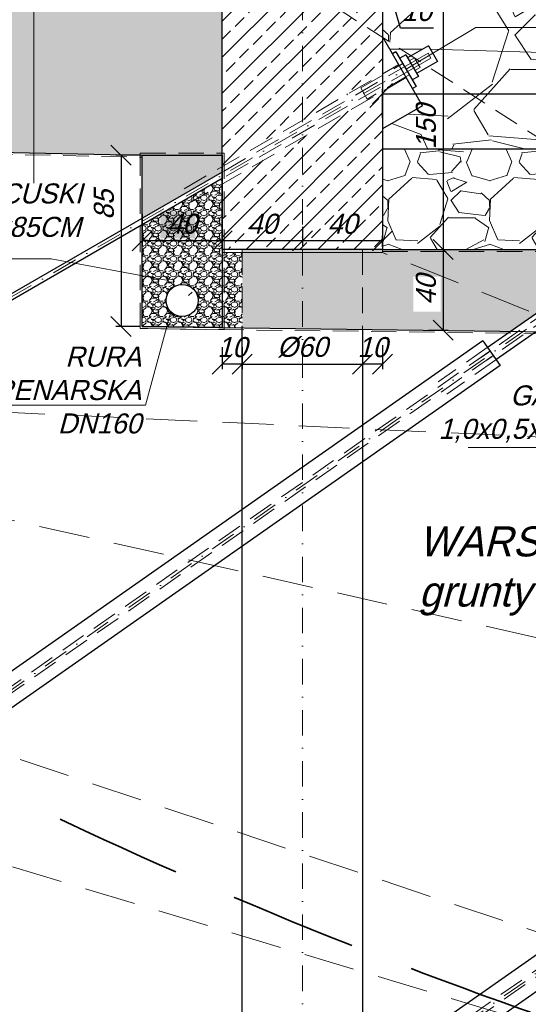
# Model space of a CAD drawing. Header units: millimetres. Extents: x -8866 to 77461, y -114325 to -28406.
# Tile 29 of 37: x 34869 to 35122, y -60364 to -59873. Entities that reach past the tile are written whole.
import ezdxf

# ---------------------------------------------------------------- set-up
doc = ezdxf.new("R2010")
doc.units = ezdxf.units.MM
doc.linetypes.add('DASHDOT', pattern=[25.4, 12.7, -6.35, 0, -6.35])
doc.linetypes.add('DASHED', pattern=[19.05, 12.7, -6.35])
for name, color, linetype, lineweight in [('2', 5, 'Continuous', 35), ('3', 6, 'DASHED', 13), ('5', 3, 'Continuous', 13), ('6', 2, 'Continuous', 25), ('7', 4, 'DASHDOT', 13), ('8', 1, 'Continuous', 13)]:
    doc.layers.add(name, color=color, linetype=linetype, lineweight=lineweight)
doc.styles.get("Standard").update_dxf_attribs({"font": 'IC-isocp.shx', "oblique": 15})
doc.dimstyles.new('ISO-25', dxfattribs={"dimscale": 2, "dimtxt": 2.5, "dimasz": 2.5, "dimexe": 1.25, "dimexo": 0.625, "dimtad": 1, "dimtxsty": 'Standard', "dimblk": 'OBLIQUE', "dimcen": 2.5, "dimadec": 0, "dimazin": 0, "dimtfac": 1, "dimtmove": 0, "dimatfit": 3, "dimldrblk": 'OBLIQUE', "dimfxl": 1, "dimarcsym": 0})
pattern_1 = [(228.0128, (5.4864, 7.62), (-60.959986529, -68.580010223), [1.0251643, -101.4914506]), (184.9697, (4.8006, 6.858), (91.4400080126, 7.6199337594), [1.7592142, -174.1621485]), (132.5104, (3.048, 6.7056), (76.1999292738, -83.820066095), [1.2404446, -122.8041638]), (267.2737, (0.0762, 4.8006), (7.619969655, 152.4000022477), [1.6020136, -158.599312]), (292.8337, (0, 3.2004), (-38.1000754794, 91.4399726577), [1.5709011, -155.5194223]), (357.2737, (0.6096, 1.7526), (-152.4000022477, 7.619969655), [1.6020136, -158.599312]), (37.6942, (2.2098, 1.6764), (-99.0600559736, -76.1999268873), [2.118581, -209.7393494]), (72.2553, (3.8862, 2.9718), (53.3400820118, 167.639971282), [2.0001586, -198.015766]), (121.4296, (4.4958, 4.8768), (-60.9600627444, 99.059962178), [1.607439, -159.1366363]), (175.2364, (3.6576, 6.2484), (83.820007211, -7.619935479), [1.8351398, -89.9218141]), (222.3974, (1.8288, 6.4008), (-91.4400560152, -83.81993966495), [2.3732338, -234.9503175]), (138.8141, (7.62, 4.7244), (-53.340022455, 45.719979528), [0.8100136, -80.1916913]), (171.4692, (7.0104, 5.2578), (99.0599869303, -15.2400602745), [1.5410459, -152.5639138]), (225, (5.4864, 5.4864), (-1e-15, -7.62000236), [1.077628, -9.698675]), (203.1986, (4.953, 6.4008), (38.099997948, 15.240010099), [0.580324, -57.4518663]), (291.8014, (4.4196, 6.1722), (-7.619999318, 22.86000208), [0.8206969, -40.2142604]), (30.9638, (4.7244, 5.4102), (22.85998493, 15.240018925), [1.332959, -43.0988953]), (161.5651, (5.8674, 6.096), (15.24000331, -7.61998783), [0.9638614, -23.1326969]), (16.3895, (0, 6.1722), (76.200016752, 22.8599444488), [1.350264, -133.6764789]), (70.3462, (1.2954, 6.5532), (-30.479963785, -83.8200162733), [1.1327968, -112.146649]), (293.1986, (5.8674, 7.62), (-15.240010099, 38.099997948), [1.1606403, -56.87155]), (343.6105, (6.3246, 6.5532), (-76.200016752, 22.8599444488), [1.350264, -133.6764789]), (339.444, (0, 1.4478), (-38.100014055, 15.239969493), [1.3021056, -63.8032049]), (294.7751, (1.2192, 0.9906), (-38.099940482, 83.8200260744), [1.0910164, -108.0107797]), (66.8014, (5.9436, 0), (15.240010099, 38.099997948), [1.1606403, -56.87155]), (17.354, (6.4008, 1.0668), (-99.0600153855, -30.4799581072), [1.2773482, -126.4571309]), (69.444, (2.2098, 0), (-15.239969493, -38.100014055), [0.6510528, -64.4542577]), (101.3099, (5.4864, 0), (-7.619981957, 30.480005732), [0.3885438, -38.465981]), (165.9638, (5.4102, 0.381), (22.86000416, -7.619985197), [1.5709011, -29.847159]), (186.009, (3.8862, 0.762), (76.199998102, 7.6199947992), [1.455801, -144.1240933]), (303.6901, (4.7244, 4.7244), (-7.62001017, 15.23999663), [1.0989716, -26.375327]), (353.1572, (5.334, 3.81), (129.539995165, -15.2400609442), [1.9186703, -189.9480301]), (60.9454, (7.239, 3.5814), (-30.480000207, -53.3400029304), [0.7845247, -77.6681759]), (90, (7.62, 4.267), (-7.62, 7.62), [0.4572, -7.1628]), (120.2564, (3.7338, 0.9906), (30.4799610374, -53.3400187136), [1.0586009, -104.8018224]), (48.0128, (3.2004, 1.905), (60.959986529, 68.580010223), [2.0503286, -100.4662862]), (0, (4.572, 3.429), (7.62, 7.62), [1.9812, -5.6388]), (325.3048, (6.5532, 3.429), (-76.1999562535, 53.340065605), [1.2048287, -119.2779479]), (254.0546, (7.5438, 2.7432), (-7.619999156, -30.480000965), [1.1094872, -54.364951]), (207.646, (7.239, 1.6764), (-144.7799680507, -76.2000587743), [1.8064353, -178.8373919]), (175.4261, (5.6388, 0.8382), (-99.0600042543, 7.6199603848), [1.9110884, -189.1975439])]

# ---------------------------------------------------------------- blocks, each defined once
blk = doc.blocks.new('_Oblique')
at = {"color": 0, "linetype": 'ByBlock', "lineweight": -2}
blk.add_line((-0.5, -0.5), (0.5, 0.5), dxfattribs=at)
blk = doc.blocks.new('*D2688')
at = {"layer": '5', "color": 0, "lineweight": -2}
for p, q in [((35049.64, -59863.21), (35059.64, -59863.21)), ((35049.64, -59864.46), (35049.64, -59865.71)), ((35058.54, -59876.97), (35054.64, -59863.21)), ((35059.64, -59860.63), (35059.64, -59865.71)), ((35075.17, -59876.97), (35058.54, -59876.97))]:
    blk.add_line(p, q, dxfattribs=at)
at = {"layer": 'Defpoints', "color": 0}
for p in [(35059.64, -59859.38), (35049.64, -59863.21), (35059.64, -59863.21)]:
    blk.add_point(p, dxfattribs=at)
at = {"layer": '5', "color": 0, "lineweight": -2, "xscale": 10, "yscale": 10, "zscale": 10, "rotation": 180}
blk.add_blockref('_Oblique', (35049.64, -59863.21), dxfattribs=at)
at = {"layer": '5', "color": 0, "lineweight": -2, "xscale": 10, "yscale": 10, "zscale": 10}
blk.add_blockref('_Oblique', (35059.64, -59863.21), dxfattribs=at)
at = {"layer": '5', "color": 0, "insert": (35066.85, -59868.46), "char_height": 10, "attachment_point": 5}
blk.add_mtext('10', dxfattribs=at)
blk = doc.blocks.new('*D2689')
at = {"layer": '5', "color": 0, "lineweight": -2}
for p, q in [((35068.59, -59837.38), (35082.35, -59837.38)), ((35079.85, -59837.38), (35079.85, -59987.38)), ((35065.99, -59987.38), (35082.35, -59987.38))]:
    blk.add_line(p, q, dxfattribs=at)
at = {"layer": 'Defpoints', "color": 0}
for p in [(35067.34, -59837.38), (35064.74, -59987.38), (35079.85, -59987.38)]:
    blk.add_point(p, dxfattribs=at)
at = {"layer": '5', "color": 0, "lineweight": -2, "xscale": 10, "yscale": 10, "zscale": 10}
for p, rotation in [((35079.85, -59837.38), 90), ((35079.85, -59987.38), 270)]:
    blk.add_blockref('_Oblique', p, dxfattribs=dict(at, rotation=rotation))
at = {"layer": '5', "color": 0, "insert": (35071.35, -59926.21), "char_height": 10, "attachment_point": 5, "rotation": 90}
blk.add_mtext('150', dxfattribs=at)
blk = doc.blocks.new('*D2690')
at = {"layer": '5', "color": 0, "lineweight": -2}
for p, q in [((35009.64, -59976.08), (35009.64, -59985.62)), ((35049.64, -59986.13), (35049.64, -59980.62)), ((35049.64, -59983.12), (35009.64, -59983.12))]:
    blk.add_line(p, q, dxfattribs=at)
at = {"layer": 'Defpoints', "color": 0}
for p in [(35009.64, -59974.83), (35009.64, -59983.12), (35049.64, -59987.38)]:
    blk.add_point(p, dxfattribs=at)
at = {"layer": '5', "color": 0, "lineweight": -2, "xscale": 10, "yscale": 10, "zscale": 10, "rotation": 180}
blk.add_blockref('_Oblique', (35009.64, -59983.12), dxfattribs=at)
at = {"layer": '5', "color": 0, "lineweight": -2, "xscale": 10, "yscale": 10, "zscale": 10}
blk.add_blockref('_Oblique', (35049.64, -59983.12), dxfattribs=at)
at = {"layer": '5', "color": 0, "insert": (35029.64, -59974.62), "char_height": 10, "attachment_point": 5}
blk.add_mtext('40', dxfattribs=at)
blk = doc.blocks.new('*D2691')
at = {"layer": '5', "color": 0, "lineweight": -2}
for p, q in [((35009.64, -59976.08), (35009.64, -59985.62)), ((34969.64, -59986.13), (34969.64, -59980.62)), ((35009.64, -59983.12), (34969.64, -59983.12))]:
    blk.add_line(p, q, dxfattribs=at)
at = {"layer": 'Defpoints', "color": 0}
for p in [(35009.64, -59974.83), (34969.64, -59983.12), (34969.64, -59987.38)]:
    blk.add_point(p, dxfattribs=at)
at = {"layer": '5', "color": 0, "lineweight": -2, "xscale": 10, "yscale": 10, "zscale": 10, "rotation": 180}
blk.add_blockref('_Oblique', (34969.64, -59983.12), dxfattribs=at)
at = {"layer": '5', "color": 0, "lineweight": -2, "xscale": 10, "yscale": 10, "zscale": 10}
blk.add_blockref('_Oblique', (35009.64, -59983.12), dxfattribs=at)
at = {"layer": '5', "color": 0, "insert": (34989.64, -59974.62), "char_height": 10, "attachment_point": 5}
blk.add_mtext('40', dxfattribs=at)
blk = doc.blocks.new('*D2692')
at = {"layer": '5', "color": 0, "lineweight": -2}
for p, q in [((35039.64, -60035.73), (35039.64, -60047.16)), ((35049.64, -60035.09), (35049.64, -60047.16)), ((35049.64, -60044.66), (35039.64, -60044.66))]:
    blk.add_line(p, q, dxfattribs=at)
at = {"layer": 'Defpoints', "color": 0}
for p in [(35039.64, -60034.48), (35049.64, -60033.84), (35039.64, -60044.66)]:
    blk.add_point(p, dxfattribs=at)
at = {"layer": '5', "color": 0, "lineweight": -2, "xscale": 10, "yscale": 10, "zscale": 10, "rotation": 180}
blk.add_blockref('_Oblique', (35039.64, -60044.66), dxfattribs=at)
at = {"layer": '5', "color": 0, "lineweight": -2, "xscale": 10, "yscale": 10, "zscale": 10}
blk.add_blockref('_Oblique', (35049.64, -60044.66), dxfattribs=at)
at = {"layer": '5', "color": 0, "insert": (35044.64, -60036.16), "char_height": 10, "attachment_point": 5}
blk.add_mtext('10', dxfattribs=at)
blk = doc.blocks.new('*D2693')
at = {"layer": '5', "color": 0, "lineweight": -2}
for p, q in [((34979.64, -60036.17), (34979.64, -60047.16)), ((35039.64, -60035.73), (35039.64, -60047.16)), ((34979.64, -60044.66), (35039.64, -60044.66))]:
    blk.add_line(p, q, dxfattribs=at)
at = {"layer": 'Defpoints', "color": 0}
for p in [(34979.64, -60034.92), (35039.64, -60034.48), (35039.64, -60044.66)]:
    blk.add_point(p, dxfattribs=at)
at = {"layer": '5', "color": 0, "lineweight": -2, "xscale": 10, "yscale": 10, "zscale": 10, "rotation": 180}
blk.add_blockref('_Oblique', (34979.64, -60044.66), dxfattribs=at)
at = {"layer": '5', "color": 0, "lineweight": -2, "xscale": 10, "yscale": 10, "zscale": 10}
blk.add_blockref('_Oblique', (35039.64, -60044.66), dxfattribs=at)
at = {"layer": '5', "color": 0, "insert": (35009.64, -60036.16), "char_height": 10, "attachment_point": 5}
blk.add_mtext('%%C60', dxfattribs=at)
blk = doc.blocks.new('*D2694')
at = {"layer": '5', "color": 0, "lineweight": -2}
for p, q in [((34969.64, -60036.14), (34969.64, -60047.16)), ((34979.64, -60036.17), (34979.64, -60047.16)), ((34979.64, -60044.66), (34969.64, -60044.66))]:
    blk.add_line(p, q, dxfattribs=at)
at = {"layer": 'Defpoints', "color": 0}
for p in [(34969.64, -60034.89), (34979.64, -60034.92), (34969.64, -60044.66)]:
    blk.add_point(p, dxfattribs=at)
at = {"layer": '5', "color": 0, "lineweight": -2, "xscale": 10, "yscale": 10, "zscale": 10, "rotation": 180}
blk.add_blockref('_Oblique', (34969.64, -60044.66), dxfattribs=at)
at = {"layer": '5', "color": 0, "lineweight": -2, "xscale": 10, "yscale": 10, "zscale": 10}
blk.add_blockref('_Oblique', (34979.64, -60044.66), dxfattribs=at)
at = {"layer": '5', "color": 0, "insert": (34974.64, -60036.16), "char_height": 10, "attachment_point": 5}
blk.add_mtext('10', dxfattribs=at)
blk = doc.blocks.new('*D2698')
at = {"layer": '5', "color": 0, "lineweight": -2}
for p, q in [((34929.64, -59969.65), (34929.64, -59985.62)), ((34969.64, -59968.58), (34969.64, -59985.62)), ((34969.64, -59983.12), (34929.64, -59983.12))]:
    blk.add_line(p, q, dxfattribs=at)
at = {"layer": 'Defpoints', "color": 0}
for p in [(34969.64, -59967.33), (34929.64, -59968.4), (34929.64, -59983.12)]:
    blk.add_point(p, dxfattribs=at)
at = {"layer": '5', "color": 0, "lineweight": -2, "xscale": 10, "yscale": 10, "zscale": 10, "rotation": 180}
blk.add_blockref('_Oblique', (34929.64, -59983.12), dxfattribs=at)
at = {"layer": '5', "color": 0, "lineweight": -2, "xscale": 10, "yscale": 10, "zscale": 10}
blk.add_blockref('_Oblique', (34969.64, -59983.12), dxfattribs=at)
at = {"layer": '5', "color": 0, "insert": (34949.64, -59974.62), "char_height": 10, "attachment_point": 5}
blk.add_mtext('40', dxfattribs=at)
blk = doc.blocks.new('*D2699')
at = {"layer": '5', "color": 0, "lineweight": -2}
for p, q in [((34928.45, -59940.36), (34916.59, -59940.36)), ((34919.09, -59940.36), (34919.09, -60025.83)), ((34928.39, -60025.83), (34916.59, -60025.83))]:
    blk.add_line(p, q, dxfattribs=at)
at = {"layer": 'Defpoints', "color": 0}
for p in [(34929.7, -59940.36), (34919.09, -60025.83), (34929.64, -60025.83)]:
    blk.add_point(p, dxfattribs=at)
at = {"layer": '5', "color": 0, "lineweight": -2, "xscale": 10, "yscale": 10, "zscale": 10}
for p, rotation in [((34919.09, -59940.36), 90), ((34919.09, -60025.83), 270)]:
    blk.add_blockref('_Oblique', p, dxfattribs=dict(at, rotation=rotation))
at = {"layer": '5', "color": 0, "insert": (34910.59, -59965.11), "char_height": 10, "attachment_point": 5, "rotation": 90}
blk.add_mtext('85', dxfattribs=at)
blk = doc.blocks.new('s2')
at = {"layer": '5', "linetype": 'DASHED', "ltscale": 2}
for points in [[(40199.63, -60271.9), (39499.63, -60226.74), (38499.63, -60076.74), (38499.63, -60076.74), (38399.63, -60026.74), (38399.63, -60026.74), (38089.63, -59926.74), (37839.63, -59826.74), (37839.63, -59826.74), (37759.63, -59826.74), (37759.63, -59676.74), (37349.63, -59676.74), (36949.63, -59676.74), (36849.63, -59726.74), (36749.63, -59576.74), (35299.63, -59426.74)], [(40199.63, -60484.92), (39799.63, -60426.74), (38299.63, -60326.74), (36299.63, -59726.74), (35299.63, -59626.74)], [(38089.63, -59926.74), (37549.63, -59901.74), (36849.63, -59726.74)]]:
    blk.add_lwpolyline(points, dxfattribs=at)
for points in [[(37839.63, -59676.74), (37759.63, -59676.74), (37759.63, -59826.74), (37839.63, -59826.74)], [(39499.63, -60226.74), (38399.63, -60126.74), (36943.1, -59801.45), (36849.63, -59726.74), (36899.63, -59826.74), (38099.63, -60226.74), (39366.45, -60275.08)]]:
    blk.add_lwpolyline(points, close=True, dxfattribs=at)
blk = doc.blocks.new('*D2818')
at = {"layer": '5', "color": 0, "lineweight": -2}
for p, q in [((35065.99, -59987.38), (35082.35, -59987.38)), ((35079.85, -59987.38), (35079.85, -60027.66)), ((35072.52, -60027.66), (35082.35, -60027.66))]:
    blk.add_line(p, q, dxfattribs=at)
at = {"layer": 'Defpoints', "color": 0}
for p in [(35064.74, -59987.38), (35071.27, -60027.66), (35079.85, -60027.66)]:
    blk.add_point(p, dxfattribs=at)
at = {"layer": '5', "color": 0, "lineweight": -2, "xscale": 10, "yscale": 10, "zscale": 10}
for p, rotation in [((35079.85, -59987.38), 90), ((35079.85, -60027.66), 270)]:
    blk.add_blockref('_Oblique', p, dxfattribs=dict(at, rotation=rotation))
at = {"layer": '5', "color": 0, "insert": (35071.35, -60007.52), "char_height": 10, "attachment_point": 5, "rotation": 90}
blk.add_mtext('40', dxfattribs=at)
blk = doc.blocks.new('*D2831')
at = {"layer": '5', "color": 0, "lineweight": -2}
for p, q in [((35049.64, -59921.78), (35049.64, -59907.15)), ((35249.64, -59923.5), (35249.64, -59907.15)), ((35049.64, -59909.65), (35249.64, -59909.65))]:
    blk.add_line(p, q, dxfattribs=at)
at = {"layer": 'Defpoints', "color": 0}
for p in [(35249.64, -59909.65), (35049.64, -59923.03), (35249.64, -59924.75)]:
    blk.add_point(p, dxfattribs=at)
at = {"layer": '5', "color": 0, "lineweight": -2, "xscale": 10, "yscale": 10, "zscale": 10, "rotation": 180}
blk.add_blockref('_Oblique', (35049.64, -59909.65), dxfattribs=at)
at = {"layer": '5', "color": 0, "lineweight": -2, "xscale": 10, "yscale": 10, "zscale": 10}
blk.add_blockref('_Oblique', (35249.64, -59909.65), dxfattribs=at)
at = {"layer": '5', "color": 0, "insert": (35149.64, -59901.15), "char_height": 10, "attachment_point": 5}
blk.add_mtext('200', dxfattribs=at)

msp = doc.modelspace()

# ---------------------------------------------------------------- hatches: boundary and pattern name
at = {"layer": '8'}
h = msp.add_hatch(dxfattribs=at)
h.set_pattern_fill('ANSI33', color=256, scale=2, style=0)
h.set_pattern_definition([(45, (17951.688, -7204.683), (-8.980256, 8.980256), []), (45, (17960.668, -7204.683), (-8.980256, 8.980256), [6.35, -3.175])])
h.paths.add_polyline_path([(35018.729, -60018.356), (35018.729, -60031.868), (35036.208, -60031.868), (35036.208, -60018.356)], flags=24)
h.paths.add_polyline_path([(35009.638, -59922.937), (35009.638, -59838.256), (34990.248, -59837.771), (34974.638, -59837.381), (34969.638, -59838.881), (34969.638, -59872.381), (34969.638, -59946.031)])
h.paths.add_polyline_path([(34978.729, -60018.356), (34978.729, -60031.868), (34996.208, -60031.868), (34996.208, -60018.356)], flags=24)
h.paths.add_polyline_path([(35049.638, -59899.843), (35049.638, -59854.381), (35059.638, -59859.381), (35059.638, -59844.381), (35054.638, -59839.381), (35009.638, -59838.256), (35009.638, -59922.937)])
h.paths.add_polyline_path([(35056.774, -59837.107), (35056.774, -59850.619), (35069.913, -59850.619), (35069.913, -59837.107)], flags=24)
h.paths.add_polyline_path([(34999.264, -59848.445), (34999.264, -59861.957), (35015.814, -59861.957), (35015.814, -59848.445)], flags=24)
h.paths.add_polyline_path([(34999.264, -59848.445), (34999.264, -59861.957), (35015.814, -59861.957), (35015.814, -59848.445)], flags=24)
h.paths.add_polyline_path([(35009.638, -59987.381), (35009.638, -59931.597), (35049.638, -59908.503), (35049.638, -59987.381)])
h.paths.add_polyline_path([(34969.638, -59987.381), (34969.638, -59954.691), (35009.638, -59931.597), (35009.638, -59987.381)])
h = msp.add_hatch(dxfattribs=at)
h.set_pattern_fill('GRAVL1', color=256, scale=4, style=0)
h.set_pattern_definition([(228.0128, (73.152, 101.6), (-812.7998204, -914.4001363), [13.66886, -1353.21934]), (184.9697, (64.008, 91.44), (1219.20010683, 101.5991168), [23.45619, -2322.16198]), (132.5104, (40.64, 89.408), (1015.999057, -1117.60088127), [16.53926, -1637.38885]), (267.2737, (1.016, 64.008), (101.5995954, 2032.00002997), [21.36018, -2114.65749]), (292.8337, (0, 42.672), (-508.0010064, 1219.19963544), [20.94535, -2073.5923]), (357.2737, (8.128, 23.368), (-2032.00002997, 101.5995954), [21.36018, -2114.65749]), (37.6942, (29.464, 22.352), (-1320.80074631, -1015.99902516), [28.24775, -2796.52466]), (72.2553, (51.816, 39.624), (711.2010935, 2235.1996171), [26.66878, -2640.21021]), (121.4296, (59.944, 65.024), (-812.8008366, 1320.7994957), [21.43252, -2121.82182]), (175.2364, (48.768, 83.312), (1117.6000961, -101.5991397), [24.46853, -1198.95752]), (222.3974, (24.384, 85.344), (-1219.20074687, -1117.59919553), [31.64312, -3132.6709]), (138.8141, (101.6, 62.992), (-711.2002994, 609.599727), [10.80018, -1069.22255]), (171.4692, (93.472, 70.104), (1320.79982574, -203.20080366), [20.54728, -2034.18552]), (225, (73.15, 73.15), (-1e-14, -101.60003), [14.36837, -129.31567]), (203.1986, (66.04, 85.344), (507.9999726, 203.2001346), [7.73765, -766.02488]), (291.8014, (58.928, 82.296), (-101.599991, 304.8000277), [10.94262, -536.19014]), (30.9638, (62.992, 72.136), (304.799799, 203.2002523), [17.77279, -574.65194]), (161.5651, (78.232, 81.28), (203.200044, -101.599838), [12.85149, -308.43596]), (16.3895, (0, 82.296), (1016.00022336, 304.7992593), [18.00352, -1782.35305]), (70.3462, (17.272, 87.376), (-406.3995171, -1117.600217), [15.10396, -1495.28865]), (293.1986, (78.232, 101.6), (-203.2001346, 507.9999726), [15.4752, -758.28733]), (343.6105, (84.328, 87.376), (-1016.00022336, 304.7992593), [18.00352, -1782.35305]), (339.444, (0, 19.304), (-508.0001874, 203.1995932), [17.36141, -850.7094]), (294.7751, (16.256, 13.208), (-507.9992064, 1117.60034766), [14.54688, -1440.14373]), (66.8014, (79.248, 0), (203.2001346, 507.9999726), [15.4752, -758.28733]), (17.354, (85.344, 14.224), (-1320.80020514, -406.39944143), [17.03131, -1686.09508]), (69.444, (29.464, 0), (-203.1995932, -508.0001874), [8.6807, -859.3901]), (101.3099, (73.152, 0), (-101.5997594, 406.4000764), [5.18058, -512.87975]), (165.9638, (72.136, 5.08), (304.8000555, -101.599803), [20.94535, -397.96212]), (186.009, (51.816, 10.16), (1015.9999747, 101.59993066), [19.41068, -1921.65458]), (303.6901, (62.992, 62.992), (-101.600136, 203.199955), [14.65296, -351.67103]), (353.1572, (71.12, 50.8), (1727.19993553, -203.2008126), [25.58227, -2532.6404]), (60.9454, (96.52, 47.752), (-406.4000028, -711.2000391), [10.46033, -1035.57568]), (90, (101.6, 56.9), (-101.6, 101.6), [6.096, -95.504]), (120.2564, (49.784, 13.208), (406.3994805, -711.2002495), [14.11468, -1397.35763]), (48.0128, (42.672, 25.4), (812.7998204, 914.4001363), [27.33772, -1339.55048]), (0, (60.96, 45.72), (101.6, 101.6), [26.416, -75.184]), (325.3048, (87.376, 45.72), (-1015.9994167, 711.20087473), [16.06438, -1590.37264]), (254.0546, (100.584, 36.576), (-101.5999888, -406.400013), [14.79316, -724.86601]), (207.646, (96.52, 22.352), (-1930.399574, -1016.00078366), [24.0858, -2384.49856]), (175.4261, (75.184, 11.176), (-1320.80005672, 101.5994718), [25.48118, -2522.63392])])
h.paths.add_polyline_path([(35249.638, -59987.381), (35249.638, -59971.727), (35249.638, -59966.381), (35250.638, -59966.381), (35250.638, -59961.102), (35265.655, -59950.587), (35265.654, -59950.586), (35266.473, -59950.012), (35260.739, -59941.82), (35262.376, -59940.673), (35260.225, -59937.602), (35260.54, -59937.381), (35485.089, -59947.381), (35485.089, -59958.131), (35485.087, -59958.131), (35485.087, -59978.131), (35525.087, -59978.131), (35525.087, -59958.131), (35525.089, -59958.131), (35525.089, -59947.381), (35549.638, -59948.474), (35646.262, -59952.777), (35697.522, -59964.977), (35749.638, -59977.381), (35749.638, -60007.381), (35299.638, -59987.381)])
h.paths.add_polyline_path([(35408.234, -59978.571), (35421.746, -59978.571), (35421.746, -59961.556), (35408.234, -59961.556)], flags=24)
h.paths.add_polyline_path([(35272.368, -59941.87), (35272.368, -59980.37), (35367.694, -59980.37), (35367.694, -59941.87)], flags=24)
h.paths.add_polyline_path([(35262.088, -59934.161), (35271.918, -59927.278), (35269.014, -59923.131), (35281.558, -59923.131), (35281.558, -59905.035), (35291.812, -59892.624), (35349.638, -59893.996), (35349.638, -59893.928), (35404.21, -59895.168), (35549.638, -59929.78), (35549.638, -59930.455), (35525.089, -59938.363), (35525.089, -59928.131), (35485.089, -59928.131), (35485.089, -59947.381), (35260.54, -59937.381), (35263.092, -59935.594)])
h.paths.add_polyline_path([(35408.234, -59929.828), (35421.746, -59929.828), (35421.746, -59912.812), (35408.234, -59912.812)], flags=24)
h.paths.add_polyline_path([(35314.497, -59894.889), (35314.497, -59908.401), (35331.512, -59908.401), (35331.512, -59894.889)], flags=24)
h.paths.add_polyline_path([(35049.638, -59881.595), (35049.638, -59854.381), (35059.638, -59859.381), (35059.638, -59849.774), (35288.301, -59867.582), (35338.45, -59879.517), (35302.64, -59879.517), (35281.561, -59884.797), (35281.561, -59873.131), (35241.561, -59873.131), (35241.561, -59892.381), (35073.484, -59887.381), (35072.544, -59885.753), (35069.724, -59887.381), (35058.638, -59887.381)])
h.paths.add_polyline_path([(35056.774, -59862.204), (35056.774, -59875.716), (35069.913, -59875.716), (35069.913, -59862.204)], flags=24)
h.paths.add_polyline_path([(35049.193, -59848.961), (35065.673, -59839.553), (35349.638, -59843.996), (35349.638, -59879.517), (35338.45, -59879.517), (35288.301, -59867.582), (35059.638, -59849.774)])
h.paths.add_polyline_path([(35136.416, -59937.381), (35072.4, -59896.228), (35077.044, -59893.547), (35074.692, -59889.474), (35077.987, -59887.515), (35241.561, -59892.381), (35241.558, -59903.131), (35241.558, -59918.625), (35216.178, -59936.381), (35210.638, -59936.381), (35210.638, -59937.381)])
h.paths.add_polyline_path([(35135.997, -59894.889), (35135.997, -59908.401), (35160.012, -59908.401), (35160.012, -59894.889)], flags=24)
h.paths.add_polyline_path([(35549.638, -59929.78), (35549.638, -59898.474), (35404.21, -59895.168)])
h.paths.add_polyline_path([(35049.638, -59937.381), (35049.638, -59927.267), (35069.638, -59915.72), (35064.638, -59907.06), (35066.37, -59906.06), (35064.495, -59902.812), (35067.526, -59901.062), (35066.651, -59899.547), (35072.4, -59896.228), (35136.416, -59937.381)])
h.paths.add_polyline_path([(35697.522, -59964.977), (35706.542, -59955.461), (35749.638, -59957.381), (35749.638, -59977.381)])
h.paths.add_polyline_path([(35697.522, -59964.977), (35706.542, -59955.461), (35646.262, -59952.777)])
h.paths.add_polyline_path([(35525.089, -59947.381), (35549.638, -59948.474), (35549.638, -59930.455), (35525.089, -59938.363)])
h.paths.add_polyline_path([(35296.107, -59844.07), (35296.107, -59882.57), (35403.402, -59882.57), (35403.402, -59844.07)], flags=24)
h.paths.add_polyline_path([(35088.996, -59838.043), (35088.996, -59879.918), (35220.684, -59879.918), (35220.684, -59838.043)], flags=24)
h.paths.add_polyline_path([(35296.107, -59844.07), (35296.107, -59882.57), (35403.402, -59882.57), (35403.402, -59844.07)], flags=24)
h.paths.add_polyline_path([(35088.996, -59838.043), (35088.996, -59879.918), (35220.684, -59879.918), (35220.684, -59838.043)], flags=24)
h.paths.add_polyline_path([(35065.091, -59939.784), (35078.603, -59939.784), (35078.603, -59919.645), (35065.091, -59919.645)], flags=24)
h = msp.add_hatch(dxfattribs=at)
h.set_pattern_fill('GRAVL1', color=256, scale=0.3, style=0)
h.set_pattern_definition(pattern_1)
h.paths.add_polyline_path([(34509.638, -59901.982), (34849.638, -59895.067), (34849.638, -59875.067), (34834.638, -59875.372), (34834.638, -59858.381), (34859.638, -59857.881), (34875.629, -59859.16), (34875.629, -59939.23), (34509.638, -59931.57)])
h.paths.add_polyline_path([(34969.638, -59948.738), (34969.638, -59872.381), (34969.638, -59863.881), (34909.638, -59863.881), (34909.638, -59861.881), (34875.629, -59859.16), (34875.629, -59939.23), (34929.699, -59940.362), (34929.676, -59971.799)])
h.paths.add_polyline_path([(34351.959, -59928.269), (34509.638, -59931.57), (34509.638, -59901.982), (34325.455, -59905.728, 0.0035026)])
h.paths.add_polyline_path([(34511.419, -59924.056), (34521.96, -59923.884), (34521.744, -59909.974), (34511.457, -59910.003)], flags=16)
h.paths.add_polyline_path([(35113.469, -60028.208), (35171.743, -59987.381), (35049.638, -59987.381), (35039.638, -59987.381), (35039.638, -60027.168), (35039.638, -60027.251)])
h.paths.add_polyline_path([(35065.091, -60018.43), (35078.603, -60018.43), (35078.603, -60000.951), (35065.091, -60000.951)], flags=16)
h.paths.add_polyline_path([(35199.638, -60029.325), (35199.638, -59987.381), (35184.812, -59987.381), (35126.302, -60028.374)])
h.paths.add_polyline_path([(34204.638, -59925.186), (34310.51, -59927.402), (34310.51, -59906.032), (34204.638, -59908.186)])
h.paths.add_polyline_path([(35039.638, -60027.251), (35039.638, -60027.168), (35039.638, -59987.381), (35009.638, -59987.381), (35009.638, -60026.862)])
h.paths.add_polyline_path([(35009.638, -60026.862), (35009.638, -59987.381), (34979.638, -59987.381), (34979.638, -60025.89), (34979.638, -60026.473)])
h.paths.add_polyline_path([(34310.51, -59906.032), (34325.455, -59905.728, 0.0035026), (34351.959, -59928.269), (34310.51, -59927.402)])
h.paths.add_polyline_path([(34888.477, -59868.96), (34901.989, -59868.96), (34901.989, -59855.82), (34888.477, -59855.82)])
h.paths.add_polyline_path([(34938.729, -59968.356), (34938.729, -59981.868), (34956.208, -59981.868), (34956.208, -59968.356)])
h = msp.add_hatch(dxfattribs=at)
h.set_pattern_fill('GRAVL1', color=256, scale=2, style=0)
h.set_pattern_definition([(228.0128, (36.576, 50.8), (-406.3999102, -457.20006815), [6.83443, -676.60967]), (184.9697, (32.004, 45.72), (609.60005342, 50.799558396), [11.728094, -1161.08099]), (132.5104, (20.32, 44.704), (507.99952849, -558.80044063), [8.26963, -818.694426]), (267.2737, (0.508, 32.004), (50.7997977, 1016.000014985), [10.68009, -1057.328746]), (292.8337, (0, 21.336), (-254.0005032, 609.59981772), [10.472674, -1036.79615]), (357.2737, (4.064, 11.684), (-1016.000014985, 50.7997977), [10.68009, -1057.328746]), (37.6942, (14.732, 11.176), (-660.400373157, -507.99951258), [14.123873, -1398.26233]), (72.2553, (25.908, 19.812), (355.600546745, 1117.599808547), [13.33439, -1320.105107]), (121.4296, (29.972, 32.512), (-406.4004183, 660.39974785), [10.71626, -1060.91091]), (175.2364, (24.384, 41.656), (558.80004807, -50.79956986), [12.234266, -599.47876]), (222.3974, (12.192, 42.672), (-609.600373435, -558.799597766), [15.82156, -1566.33545]), (138.8141, (50.8, 31.496), (-355.6001497, 304.79986352), [5.40009, -534.611275]), (171.4692, (46.736, 35.052), (660.39991287, -101.60040183), [10.27364, -1017.09276]), (225, (36.576, 36.576), (-7e-15, -50.800016), [7.184187, -64.657834]), (203.1986, (33.02, 42.672), (253.9999863, 101.6000673), [3.868826, -383.012442]), (291.8014, (29.464, 41.148), (-50.7999955, 152.4000139), [5.471312, -268.09507]), (30.9638, (31.496, 36.068), (152.3998995, 101.6001262), [8.886393, -287.32597]), (161.5651, (39.116, 40.64), (101.600022, -50.799919), [6.425743, -154.21798]), (16.3895, (0, 41.148), (508.00011168, 152.39962966), [9.00176, -891.176526]), (70.3462, (8.636, 43.688), (-203.19975857, -558.80010849), [7.55198, -747.644326]), (293.1986, (39.116, 50.8), (-101.6000673, 253.9999863), [7.737602, -379.143666]), (343.6105, (42.164, 43.688), (-508.00011168, 152.39962966), [9.00176, -891.176526]), (339.444, (0, 9.652), (-254.0000937, 101.5997966), [8.680704, -425.3547]), (294.7751, (8.128, 6.604), (-253.99960321, 558.80017383), [7.273442, -720.071864]), (66.8014, (39.624, 0), (101.6000673, 253.9999863), [7.737602, -379.143666]), (17.354, (42.672, 7.112), (-660.40010257, -203.19972071), [8.515655, -843.04754]), (69.444, (14.732, 0), (-101.5997966, -254.0000937), [4.340352, -429.69505]), (101.3099, (36.576, 0), (-50.7998797, 203.2000382), [2.590292, -256.439873]), (165.9638, (36.068, 2.54), (152.4000277, -50.7999013), [10.472674, -198.98106]), (186.009, (25.908, 5.08), (507.99998735, 50.79996533), [9.70534, -960.82729]), (303.6901, (31.496, 31.496), (-50.8000678, 101.5999775), [7.326478, -175.835513]), (353.1572, (35.56, 25.4), (863.599967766, -101.600406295), [12.791135, -1266.3202]), (60.9454, (48.26, 23.876), (-203.20000138, -355.60001954), [5.230165, -517.78784]), (90, (50.8, 28.45), (-50.8, 50.8), [3.048, -47.752]), (120.2564, (24.892, 6.604), (203.19974025, -355.60012476), [7.05734, -698.678816]), (48.0128, (21.336, 12.7), (406.3999102, 457.20006815), [13.668858, -669.77524]), (0, (30.48, 22.86), (50.8, 50.8), [13.208, -37.592]), (325.3048, (43.688, 22.86), (-507.99970836, 355.60043737), [8.03219, -795.18632]), (254.0546, (50.292, 18.288), (-50.7999944, -203.2000064), [7.39658, -362.433006]), (207.646, (48.26, 11.176), (-965.199787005, -508.00039183), [12.042902, -1192.24928]), (175.4261, (37.592, 5.588), (-660.40002836, 50.7997359), [12.74059, -1261.31696])])
h.paths.add_polyline_path([(35049.638, -59937.381), (35049.638, -59987.381), (35171.743, -59987.381), (35243.109, -59937.381), (35210.638, -59937.381)])
h.paths.add_polyline_path([(35249.638, -59987.381), (35249.638, -59941.962), (35184.812, -59987.381)])
h.paths.add_polyline_path([(35065.091, -59939.784), (35078.603, -59939.784), (35078.603, -59919.645), (35065.091, -59919.645)], flags=24)
h = msp.add_hatch(dxfattribs=at)
h.set_pattern_fill('GRAVL1', color=256, scale=0.3, style=0)
h.set_pattern_definition(pattern_1)
h.paths.add_polyline_path([(34929.638, -60025.825), (34929.656, -60000.494), (34929.674, -59975.033), (34969.638, -59951.971), (34969.638, -59954.691), (34969.638, -59987.381), (34969.638, -59988.881), (34969.638, -60026.344), (34941.908, -60025.984), (34943.947, -60018.448, 0.6703441), (34957.638, -60012.825, 1.4917711), (34943.947, -60018.448), (34941.908, -60025.984)])
h.paths.add_polyline_path([(34979.638, -60026.473), (34979.638, -60025.89), (34979.638, -59988.881), (34969.638, -59988.881), (34969.638, -60026.344)])
h.paths.add_polyline_path([(34938.729, -59968.356), (34938.729, -59981.868), (34956.208, -59981.868), (34956.208, -59968.356)], flags=24)

# ---------------------------------------------------------------- linework, layer by layer
msp.add_lwpolyline([(35049.638, -59987.381), (34969.638, -59987.381), (34969.638, -59872.381), (34969.638, -59838.881), (34974.638, -59837.381), (35054.638, -59839.381), (35059.638, -59844.381), (35059.638, -59859.381), (35049.638, -59854.381), (35049.638, -59987.381)])
at = {"layer": '2', "linetype": 'DASHED', "ltscale": 5}
msp.add_arc((35947.572, -58025.285), 2483.411, 227.18109, 287.870269, dxfattribs=at)
at = {"layer": '3'}
for p, q in [((35072.362, -59889.437), (35063.701, -59894.437)), ((35073.762, -59891.862), (35072.362, -59889.437)), ((35063.701, -59894.437), (34969.638, -59948.738)), ((35065.624, -59891.768), (35063.026, -59893.268)), ((35073.762, -59891.862), (35065.101, -59896.862)), ((35065.624, -59891.768), (35068.374, -59896.531)), ((34950.539, -59957.058), (35057.763, -59895.152)), ((35065.101, -59896.862), (34969.638, -59951.971)), ((35038.765, -59906.698), (35059.745, -59894.585)), ((35068.374, -59896.531), (35065.776, -59898.031)), ((35061.513, -59901.647), (34954.289, -59963.553)), ((35062.995, -59900.214), (35042.015, -59912.328)), ((35042.015, -59912.328), (35038.765, -59906.698)), ((34204.617, -59926.185), (34929.678, -59941.362)), ((35258.704, -59929.328), (35095.602, -60043.519)), ((35260.31, -59931.621), (35101.182, -60043.03)), ((34928.638, -60026.792), (34928.628, -59941.34)), ((34979.638, -59987.381), (34979.638, -60025.89)), ((35039.638, -59987.381), (35039.638, -60027.168)), ((34929.638, -60026.825), (35198.638, -60030.325)), ((35101.906, -60036.309), (35077.4, -60053.403)), ((35103.258, -60038.049), (33555.114, -61121.889)), ((35104.864, -60040.343), (33556.72, -61124.183)), ((35095.602, -60043.519), (35103.258, -60038.049)), ((35101.182, -60043.03), (35104.864, -60040.343)), ((35106.208, -60042.453), (35081.695, -60059.551)), ((35353.258, -60188.049), (33805.114, -61271.889)), ((35354.864, -60190.343), (33806.72, -61274.183))]:
    msp.add_line(p, q, dxfattribs=at)
msp.add_lwpolyline([(34928.699, -59939.362), (34970.638, -59939.362), (34970.638, -60027.357), (34928.637, -60026.812)], close=True, dxfattribs=at)
msp.add_lwpolyline([(35049.638, -59988.381), (35198.638, -59988.381), (35198.638, -60038.381), (35248.638, -60038.381), (35248.638, -60088.381), (35298.638, -60088.381), (35298.638, -60138.381), (35448.638, -60138.381), (35448.638, -60188.381), (35498.638, -60188.381), (35498.638, -60238.381), (35548.638, -60238.381), (35548.638, -60288.381), (35698.638, -60288.381), (35698.638, -60338.381), (35800.638, -60338.381), (35800.638, -60287.381)], dxfattribs=at)
at = {"layer": '5'}
for p, q in [((34875.629, -59954.295), (34875.629, -59526.743)), ((35096.255, -59876.647), (35061.37, -59897.4)), ((35221.615, -59876.647), (35096.255, -59876.647)), ((34884.256, -59991.984), (34761.677, -59991.984)), ((34884.256, -59991.984), (34941.668, -60002.746)), ((34931.328, -60065.074), (34943.947, -60018.448)), ((34825.958, -60065.074), (34931.328, -60065.074)), ((35162.525, -60086.194), (35092.393, -60086.194))]:
    msp.add_line(p, q, dxfattribs=at)
at = {"layer": '5', "linetype": 'DASHED'}
msp.add_lwpolyline([(36359.638, -60355.881), (35709.638, -60305.881), (35009.638, -59855.881), (34809.638, -59835.881)], dxfattribs=at)
at = {"layer": '5'}
for points in [[(35069.724, -59887.381), (35053.276, -59887.381)], [(35053.276, -59887.381), (35069.724, -59887.381)], [(35073.484, -59887.381), (35241.561, -59892.381)], [(35241.561, -59892.381), (35073.484, -59887.381)]]:
    msp.add_lwpolyline(points, dxfattribs=at)
at = {"layer": '6'}
for p, q in [((35069.638, -59915.72), (35049.638, -59881.079)), ((35056.37, -59888.74), (35054.638, -59889.74)), ((35056.37, -59888.74), (35066.37, -59906.06)), ((35072.544, -59885.753), (35062.151, -59891.753)), ((35072.544, -59885.753), (35077.044, -59893.547)), ((35061.276, -59890.237), (35058.245, -59891.987)), ((35061.276, -59890.237), (35067.526, -59901.062)), ((35077.044, -59893.547), (35066.651, -59899.547)), ((35067.526, -59901.062), (35064.495, -59902.812)), ((35066.37, -59906.06), (35064.638, -59907.06)), ((35069.638, -59915.72), (35049.638, -59927.267)), ((34204.638, -59925.186), (34929.698, -59940.362)), ((35101.906, -60036.309), (35243.109, -59937.381)), ((34929.638, -60025.825), (34929.699, -59940.362)), ((35249.638, -59941.962), (35106.208, -60042.453)), ((34969.638, -59948.738), (33693.3, -60685.286)), ((34969.638, -59951.971), (33694.7, -60687.711)), ((34929.638, -60025.825), (35199.638, -60029.325)), ((35099.773, -60033.043), (33551.615, -61116.892)), ((35099.773, -60033.043), (35108.363, -60045.34)), ((35108.376, -60045.33), (33560.219, -61129.179)), ((35349.773, -60183.043), (33801.615, -61266.892)), ((35358.376, -60195.33), (33810.219, -61279.179))]:
    msp.add_line(p, q, dxfattribs=at)
for points in [[(35049.638, -59987.381), (35249.638, -59987.381), (35249.638, -59937.381), (35049.638, -59937.381)], [(34929.698, -59940.362), (34969.638, -59940.362), (34969.638, -60026.344), (34929.638, -60025.825)]]:
    msp.add_lwpolyline(points, close=True, dxfattribs=at)
for points in [[(34979.638, -61239.942), (34979.638, -60025.89)], [(35039.638, -60027.168), (35039.638, -61239.942)]]:
    msp.add_lwpolyline(points, dxfattribs=at)
msp.add_circle((34949.638, -60012.825), 8, dxfattribs=at)
at = {"layer": '7'}
for p, q in [((35009.638, -59758.213), (35009.638, -61354.179)), ((35073.062, -59890.65), (33260.998, -60936.493)), ((35267.698, -59924.739), (33555.917, -61123.036)), ((35517.698, -60074.739), (33805.917, -61273.036))]:
    msp.add_line(p, q, dxfattribs=at)

# ---------------------------------------------------------------- block references
at = {"layer": '5'}
msp.add_blockref('s2', (-2789.992, -162.143), dxfattribs=at)

# ---------------------------------------------------------------- texts
for s, insert, char_height, width, attachment_point in [('\\pxt49.9667;{\\Fic-isocp.shx|c1;DRENAŻ FRANCUSKI WZDŁUŻNY 40x85CM}', (34763.79, -59954.436), 10, 169.09979, 1), ('\\pxt49.9667;{\\Fic-isocp.shx|c1;RURA DRENARSKA DN160}', (34929.164, -60035.855), 10, 112.78194, 3), ('\\pxt49.9667;{\\Fic-isocp.shx|c1;GABION 1,0x0,5x14,0M}', (35165.35, -60055.21), 10, 109.36766, 3), ('\\pxt33.311133;{\\Fic-isocp.shx|c1;WARSTWA IIa\\Pgrunty spoiste}', (35067.752, -60125.554), 15, 159.75531, 1)]:
    msp.add_mtext(s, dxfattribs=dict(at, insert=insert, char_height=char_height, width=width, attachment_point=attachment_point))

# ---------------------------------------------------------------- dimensions: what is measured, and where the dimension line sits
for base, p1, p2, angle, override, picture, middle in [((35079.855, -59987.381), (35067.342, -59837.381), (35064.74, -59987.381), 90, {"dimtxt": 5, "dimasz": 5, "dimgap": 2, "dimdec": 0, "dimtmove": 1}, '*D2689', (35079.855, -59926.205)), ((35059.638, -59863.209), (35049.638, -59863.209), (35059.638, -59859.381), 180, {"dimtxt": 5, "dimasz": 5, "dimgap": 2, "dimdec": 0, "dimtmove": 1}, '*D2688', (35062.535, -59876.968)), ((34919.094, -60025.825), (34929.699, -59940.362), (34929.638, -60025.825), 90, {"dimtxt": 5, "dimasz": 5, "dimgap": 2, "dimdec": 0, "dimblk": 'Oblique', "dimtmove": 1}, '*D2699', (34919.094, -59965.106)), ((34969.638, -60044.662), (34979.638, -60034.923), (34969.638, -60034.894), 180, {"dimtxt": 5, "dimasz": 5, "dimgap": 2, "dimdec": 0, "dimblk": 'Oblique', "dimtmove": 1}, '*D2694', (34974.638, -60044.662)), ((35039.638, -60044.662), (35049.638, -60033.843), (35039.638, -60034.477), 180, {"dimtxt": 5, "dimasz": 5, "dimgap": 2, "dimdec": 0, "dimblk": 'Oblique', "dimtmove": 1}, '*D2692', (35044.638, -60044.662))]:
    dim = msp.add_linear_dim(base=base, p1=p1, p2=p2, angle=angle, dimstyle='ISO-25', override=override, dxfattribs=at)
    dim.commit()
    dim.dimension.update_dxf_attribs({"geometry": picture, "text_midpoint": middle, "dimtype": 160})
for base, p1, p2, picture, middle in [((35249.638, -59909.653), (35049.638, -59923.033), (35249.638, -59924.745), '*D2831', (35149.638, -59901.149)), ((34929.638, -59983.12), (34969.638, -59967.335), (34929.638, -59968.401), '*D2698', (34949.638, -59974.616))]:
    dim = msp.add_linear_dim(base=base, p1=p1, p2=p2, dimstyle='ISO-25', override={"dimtxt": 5, "dimasz": 5, "dimgap": 2, "dimdec": 0, "dimblk": 'Oblique', "dimtmove": 1}, dxfattribs=at)
    dim.commit()
    dim.dimension.update_dxf_attribs({"geometry": picture, "text_midpoint": middle})
for base, p1, p2, angle, override, picture, middle in [((34969.638, -59983.12), (35009.638, -59974.835), (34969.638, -59987.381), 180, {"dimtxt": 5, "dimasz": 5, "dimgap": 2, "dimdec": 0, "dimblk": 'Oblique', "dimtmove": 1}, '*D2691', (34989.638, -59974.616)), ((35009.638, -59983.12), (35049.638, -59987.381), (35009.638, -59974.835), 180, {"dimtxt": 5, "dimasz": 5, "dimgap": 2, "dimdec": 0, "dimblk": 'Oblique', "dimtmove": 1}, '*D2690', (35029.638, -59974.616)), ((35079.855, -60027.661), (35064.74, -59987.381), (35071.273, -60027.661), 90, {"dimtxt": 5, "dimasz": 5, "dimgap": 2, "dimdec": 0, "dimtmove": 1}, '*D2818', (35071.351, -60007.521))]:
    dim = msp.add_linear_dim(base=base, p1=p1, p2=p2, angle=angle, dimstyle='ISO-25', override=override, dxfattribs=at)
    dim.commit()
    dim.dimension.update_dxf_attribs({"geometry": picture, "text_midpoint": middle})
dim = msp.add_linear_dim(base=(35039.638, -60044.662), p1=(34979.638, -60034.923), p2=(35039.638, -60034.477), angle=180, text='%%C<>', dimstyle='ISO-25', override={"dimtxt": 5, "dimasz": 5, "dimgap": 2, "dimdec": 0, "dimtxsty": 'Standard', "dimblk": 'Oblique', "dimtmove": 1}, dxfattribs=at)
dim.commit()
dim.dimension.update_dxf_attribs({"geometry": '*D2693', "text_midpoint": (35009.638, -60036.158)})

doc.saveas('drawing.dxf')
